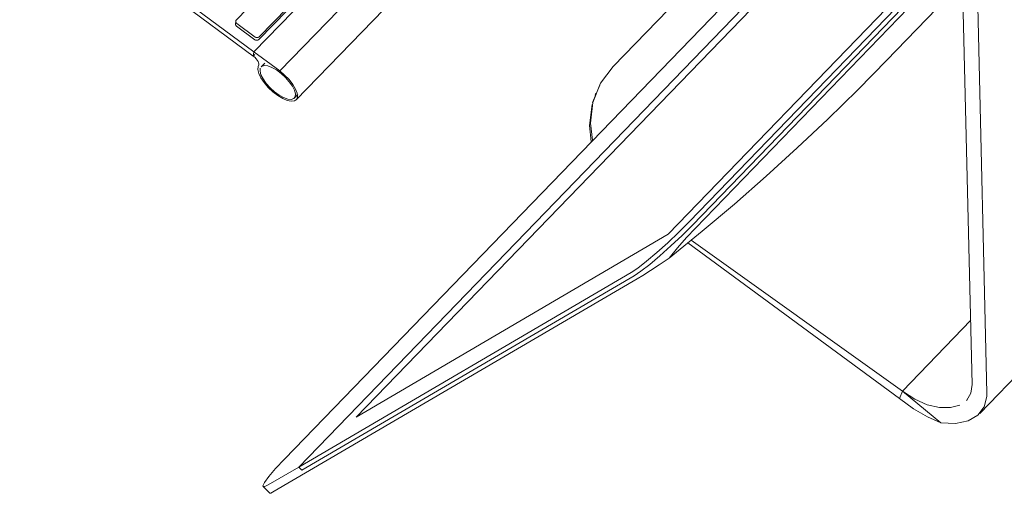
# Model space of a CAD drawing. Header units: centimetres. Extents: x 1151.07 to 1152.71, y 1902.53 to 1904.06.
# Tile 28 of 65: x 1152.0391 to 1152.0853, y 1903.2264 to 1903.2486. Entities that reach past the tile are written whole.
import ezdxf

# ---------------------------------------------------------------- set-up
doc = ezdxf.new("R2010")
doc.units = ezdxf.units.CM
doc.layers.add('Wyposażenie elektryczne', color=7, linetype='Continuous', lineweight=9)

msp = doc.modelspace()

# ---------------------------------------------------------------- linework, layer by layer
at = {"layer": 'Wyposażenie elektryczne'}
for p, q in [((1152.118903, 1903.289247), (1152.07055, 1903.239141)), ((1152.119046, 1903.289101), (1152.070693, 1903.238993)), ((1152.119046, 1903.289101), (1152.070693, 1903.238993)), ((1152.069558, 1903.238561), (1152.117878, 1903.288629)), ((1152.119188, 1903.288954), (1152.070837, 1903.238846)), ((1152.052221, 1903.227617), (1152.103432, 1903.280623)), ((1152.052221, 1903.227617), (1152.103432, 1903.280623)), ((1152.102733, 1903.279474), (1152.054904, 1903.229965)), ((1152.099254, 1903.277369), (1152.051538, 1903.227988)), ((1152.073873, 1903.27166), (1152.050104, 1903.247141)), ((1152.050104, 1903.247141), (1152.073873, 1903.27166)), ((1152.103434, 1903.271214), (1152.079815, 1903.246732)), ((1152.051321, 1903.246238), (1152.07509, 1903.270766)), ((1152.075849, 1903.269403), (1152.05209, 1903.244878)), ((1152.039132, 1903.255278), (1152.050104, 1903.247141)), ((1152.066975, 1903.246448), (1152.075779, 1903.255555)), ((1152.050079, 1903.246939), (1152.039108, 1903.255076)), ((1152.050603, 1903.250002), (1152.049283, 1903.248641)), ((1152.083837, 1903.2315), (1152.083401, 1903.249658)), ((1152.084093, 1903.249269), (1152.084526, 1903.231085)), ((1152.051661, 1903.249079), (1152.050341, 1903.247718)), ((1152.050357, 1903.247845), (1152.051677, 1903.249206)), ((1152.049238, 1903.248453), (1152.049254, 1903.24858)), ((1152.050151, 1903.247707), (1152.049287, 1903.248348)), ((1152.049303, 1903.248475), (1152.050167, 1903.247834)), ((1152.050104, 1903.247141), (1152.050079, 1903.246939)), ((1152.050104, 1903.247141), (1152.050079, 1903.246939)), ((1152.050079, 1903.246939), (1152.050146, 1903.247009)), ((1152.050146, 1903.247009), (1152.050079, 1903.246939)), ((1152.051321, 1903.246238), (1152.050104, 1903.247141)), ((1152.050331, 1903.246522), (1152.050304, 1903.246445)), ((1152.050446, 1903.246428), (1152.050617, 1903.246604)), ((1152.066012, 1903.244756), (1152.066349, 1903.245565)), ((1152.052174, 1903.245136), (1152.052003, 1903.244959)), ((1152.066129, 1903.245102), (1152.066167, 1903.245198)), ((1152.097077, 1903.243538), (1152.084186, 1903.230132)), ((1152.054904, 1903.229965), (1152.069558, 1903.238561)), ((1152.080422, 1903.230841), (1152.070481, 1903.238156)), ((1152.08056, 1903.231179), (1152.07064, 1903.238287)), ((1152.051062, 1903.226482), (1152.068106, 1903.236463)), ((1152.06782, 1903.236757), (1152.052221, 1903.227617)), ((1152.067963, 1903.23661), (1152.052362, 1903.227472)), ((1152.052362, 1903.227472), (1152.067963, 1903.23661)), ((1152.08056, 1903.231179), (1152.08377, 1903.234515)), ((1152.080422, 1903.230841), (1152.08056, 1903.231179)), ((1152.08236, 1903.229701), (1152.08056, 1903.231179)), ((1152.052221, 1903.227617), (1152.050779, 1903.226773)), ((1152.052362, 1903.227472), (1152.052221, 1903.227617)), ((1152.052221, 1903.227617), (1152.052362, 1903.227472)), ((1152.050847, 1903.22638), (1152.050539, 1903.226696))]:
    msp.add_line(p, q, dxfattribs=at)
for points in [[(1152.049287, 1903.248348, 0), (1152.049262, 1903.248371, 0), (1152.049246, 1903.248399, 0), (1152.049238, 1903.248429, 0), (1152.049239, 1903.248459, 0), (1152.049249, 1903.248488, 0), (1152.049267, 1903.248514, 0)], [(1152.049283, 1903.248641, 0), (1152.049265, 1903.248615, 0), (1152.049255, 1903.248586, 0), (1152.049254, 1903.248556, 0), (1152.049262, 1903.248526, 0), (1152.049278, 1903.248498, 0), (1152.049303, 1903.248475, 0)], [(1152.050341, 1903.247718, 0), (1152.050315, 1903.247698, 0), (1152.050284, 1903.247684, 0), (1152.05025, 1903.247678, 0), (1152.050214, 1903.24768, 0), (1152.050181, 1903.24769, 0), (1152.050151, 1903.247707, 0)], [(1152.050167, 1903.247834, 0), (1152.050197, 1903.247817, 0), (1152.05023, 1903.247807, 0), (1152.050266, 1903.247805, 0), (1152.0503, 1903.247811, 0), (1152.050331, 1903.247825, 0), (1152.050357, 1903.247845, 0)], [(1152.050079, 1903.246939, 0), (1152.050147, 1903.246879, 0), (1152.050208, 1903.246813, 0), (1152.05026, 1903.246746, 0), (1152.0503, 1903.24668, 0), (1152.050326, 1903.246618, 0), (1152.050337, 1903.246565, 0), (1152.050331, 1903.246522, 0)], [(1152.050447, 1903.246428, 0), (1152.050474, 1903.246451, 0), (1152.050593, 1903.246488, 0), (1152.050756, 1903.246472, 0), (1152.05095, 1903.246402, 0), (1152.051163, 1903.246284, 0), (1152.05138, 1903.246126, 0), (1152.051587, 1903.245938, 0), (1152.051769, 1903.245734, 0), (1152.051914, 1903.245526, 0), (1152.052012, 1903.245331, 0), (1152.052056, 1903.24516, 0), (1152.052044, 1903.245025, 0)], [(1152.052044, 1903.245025, 0), (1152.052056, 1903.24516, 0), (1152.052012, 1903.245331, 0), (1152.051914, 1903.245526, 0), (1152.051769, 1903.245734, 0), (1152.051587, 1903.245938, 0), (1152.05138, 1903.246126, 0), (1152.051163, 1903.246284, 0), (1152.05095, 1903.246402, 0), (1152.050756, 1903.246472, 0), (1152.050593, 1903.246488, 0), (1152.050474, 1903.246451, 0), (1152.050447, 1903.246428, 0)], [(1152.069604, 1903.237444, 0), (1152.071151, 1903.238701, 0), (1152.072669, 1903.239982, 0), (1152.074158, 1903.241287, 0), (1152.075619, 1903.242617, 0), (1152.077052, 1903.243972, 0), (1152.078458, 1903.245351, 0), (1152.079837, 1903.246754, 0)], [(1152.050304, 1903.246445, 0), (1152.050289, 1903.246301, 0), (1152.050334, 1903.246119, 0), (1152.050434, 1903.24591, 0), (1152.050584, 1903.245688, 0), (1152.050774, 1903.245466, 0), (1152.050992, 1903.245259, 0), (1152.051225, 1903.24508, 0), (1152.051457, 1903.24494, 0), (1152.051674, 1903.244848, 0), (1152.051863, 1903.24481, 0), (1152.05201, 1903.244827, 0), (1152.052108, 1903.2449, 0), (1152.05215, 1903.245023, 0), (1152.052132, 1903.245189, 0), (1152.052057, 1903.245387, 0), (1152.051929, 1903.245605, 0), (1152.051756, 1903.245829, 0), (1152.051549, 1903.246045, 0), (1152.051321, 1903.246238, 0)], [(1152.052044, 1903.245025, 0), (1152.051976, 1903.244936, 0), (1152.051856, 1903.244899, 0), (1152.051694, 1903.244915, 0), (1152.0515, 1903.244985, 0), (1152.051287, 1903.245103, 0), (1152.051069, 1903.245261, 0), (1152.050863, 1903.245449, 0), (1152.050681, 1903.245653, 0), (1152.050536, 1903.24586, 0), (1152.050438, 1903.246056, 0), (1152.050394, 1903.246227, 0), (1152.050406, 1903.246362, 0)], [(1152.050406, 1903.246362, 0), (1152.050394, 1903.246227, 0), (1152.050438, 1903.246056, 0), (1152.050536, 1903.24586, 0), (1152.050681, 1903.245653, 0), (1152.050863, 1903.245449, 0), (1152.051069, 1903.245261, 0), (1152.051287, 1903.245103, 0), (1152.0515, 1903.244985, 0), (1152.051694, 1903.244915, 0), (1152.051856, 1903.244899, 0), (1152.051976, 1903.244936, 0), (1152.052044, 1903.245025, 0)], [(1152.066005, 1903.242978, 0), (1152.06591, 1903.243785, 0), (1152.066024, 1903.244755, 0), (1152.066386, 1903.245658, 0), (1152.066975, 1903.246448, 0)], [(1152.065949, 1903.242922, 0), (1152.065868, 1903.24368, 0), (1152.065986, 1903.244657, 0)], [(1152.06782, 1903.236757, 0), (1152.068135, 1903.236969, 0), (1152.068547, 1903.237289, 0), (1152.069029, 1903.237695, 0), (1152.069547, 1903.238161, 0), (1152.070065, 1903.238654, 0), (1152.07055, 1903.239141, 0)], [(1152.067963, 1903.23661, 0), (1152.068278, 1903.236821, 0), (1152.068691, 1903.237141, 0), (1152.069172, 1903.237548, 0), (1152.06969, 1903.238014, 0), (1152.070209, 1903.238507, 0), (1152.070693, 1903.238993, 0)], [(1152.070693, 1903.238993, 0), (1152.070209, 1903.238507, 0), (1152.06969, 1903.238014, 0), (1152.069172, 1903.237548, 0), (1152.068691, 1903.237141, 0), (1152.068278, 1903.236821, 0), (1152.067963, 1903.23661, 0)], [(1152.070837, 1903.238846, 0), (1152.070423, 1903.238402, 0), (1152.070004, 1903.237926, 0), (1152.069604, 1903.237444, 0)], [(1152.069604, 1903.237444, 0), (1152.06914, 1903.237128, 0), (1152.068722, 1903.23685, 0), (1152.068371, 1903.236625, 0), (1152.068106, 1903.236463, 0)], [(1152.08357, 1903.230749, 0), (1152.083577, 1903.230756, 0), (1152.083777, 1903.231087, 0), (1152.083837, 1903.2315, 0)], [(1152.080422, 1903.230841, 0), (1152.081083, 1903.230357, 0), (1152.081739, 1903.229971, 0), (1152.08236, 1903.229701, 0)], [(1152.08056, 1903.231179, 0), (1152.081136, 1903.230802, 0), (1152.081727, 1903.230543, 0), (1152.082298, 1903.230412, 0), (1152.082815, 1903.230408, 0), (1152.08325, 1903.230526, 0)], [(1152.084523, 1903.230937, 0), (1152.0844, 1903.23044, 0), (1152.084099, 1903.23005, 0), (1152.083639, 1903.229786, 0), (1152.083047, 1903.229666, 0), (1152.08236, 1903.229701, 0)], [(1152.084526, 1903.231085, 0), (1152.084526, 1903.23101, 0), (1152.084523, 1903.230937, 0)], [(1152.051538, 1903.227988, 0), (1152.051126, 1903.227548, 0), (1152.050808, 1903.227175, 0), (1152.050605, 1903.226896, 0), (1152.05053, 1903.22673, 0), (1152.05059, 1903.226688, 0), (1152.050779, 1903.226773, 0)], [(1152.051062, 1903.226482, 0), (1152.050901, 1903.226395, 0), (1152.050846, 1903.226383, 0)]]:
    msp.add_polyline3d(points, dxfattribs=at)

doc.saveas('drawing.dxf')
